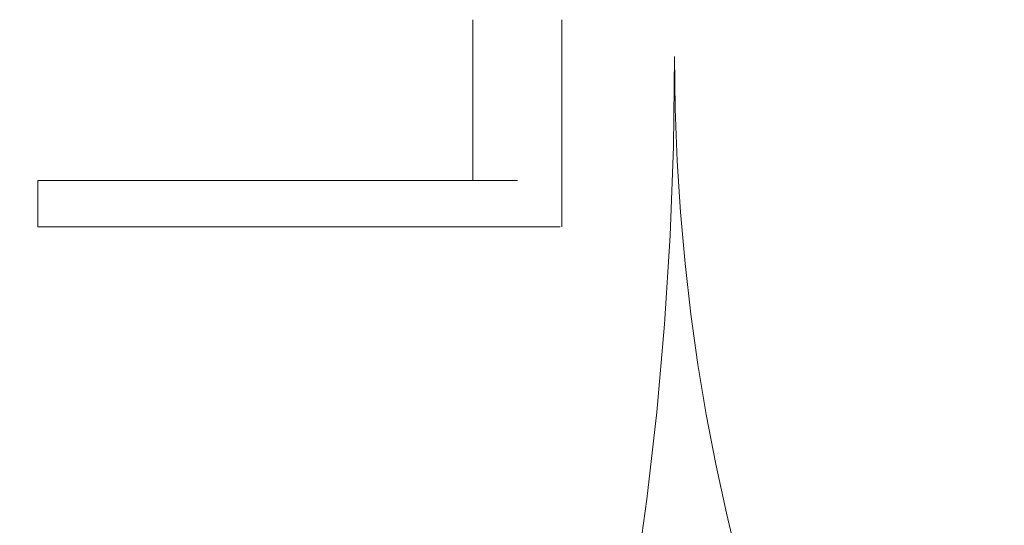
# Model space of a CAD drawing. Header units: centimetres. Extents: x -1737 to 22393, y -8842 to 3838.
# Tile 61 of 167: x 416 to 442, y 1101 to 1114. Entities that reach past the tile are written whole.
import ezdxf

# ---------------------------------------------------------------- set-up
doc = ezdxf.new("R2010")
doc.units = ezdxf.units.CM
doc.linetypes.add('Dash', pattern=[60, 30, -30])
doc.layers.add('A-DOOR', color=31, linetype='Continuous', lineweight=13)
doc.layers.add('A-DOOR-HDLN', color=31, linetype='Continuous', lineweight=13)

# ---------------------------------------------------------------- blocks, each defined once
blk = doc.blocks.new('Schueco_FWS_ADS-75-SimplySmart_inw_Family-02 - FWS SI insert unit 90-2429721-3_piętro I __3_90 m_ - stan projektowany')
at = {"layer": 'A-DOOR'}
for p, q in [((14.201, -6.6), (14.201, -10.95)), ((16.599, -10.95), (16.599, -6.6)), ((2.443, -10.95), (2.443, -12.2)), ((3.234, -10.95), (15.4, -10.95)), ((16.599, -12.2), (16.599, -10.95)), ((15.4, -12.2), (3.234, -12.2)), ((16.558, -12.2), (15.4, -12.2))]:
    blk.add_line(p, q, dxfattribs=at)
at = {"layer": 'A-DOOR', "flags": 128}
for points in [[(2.459, -10.95), (2.443, -10.95), (2.459, -10.95), (2.503, -10.95), (2.577, -10.95), (2.675, -10.95), (2.795, -10.95), (2.931, -10.95), (3.08, -10.95), (3.234, -10.95)], [(3.234, -12.2), (3.08, -12.2), (2.931, -12.2), (2.795, -12.2), (2.675, -12.2), (2.577, -12.2), (2.503, -12.2), (2.459, -12.2), (2.443, -12.2), (2.459, -12.2)]]:
    blk.add_lwpolyline(points, dxfattribs=at)
at = {"layer": 'A-DOOR-HDLN', "linetype": 'Dash', "lineweight": 9}
for centre, radius, start, end in [((-74.3, -7.6), 93.95, 270, 0), ((74.3, -7.6), 54.65, 180, 270)]:
    blk.add_arc(centre, radius, start, end, dxfattribs=at)

msp = doc.modelspace()

# ---------------------------------------------------------------- block references
at = {"layer": 'A-DOOR'}
msp.add_blockref('Schueco_FWS_ADS-75-SimplySmart_inw_Family-02 - FWS SI insert unit 90-2429721-3_piętro I __3_90 m_ - stan projektowany', (413.877, 1120.826), dxfattribs=at)

doc.saveas('drawing.dxf')
